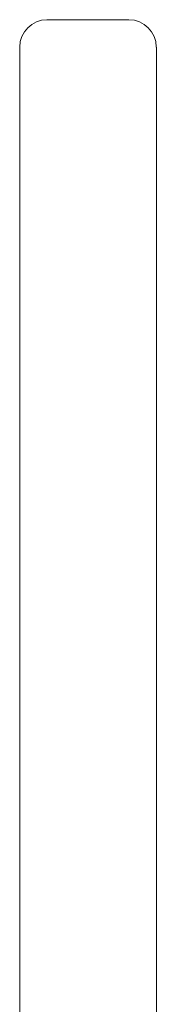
# Model space of a CAD drawing. Header units: inches. Extents: x 2.7 to 14.9, y -4.2 to 15.2.
# Tile 30 of 53: x 12.4 to 12.8, y 5 to 7.9. Entities that reach past the tile are written whole.
import ezdxf

# ---------------------------------------------------------------- set-up
doc = ezdxf.new("R2010")
doc.units = ezdxf.units.IN
doc.header["$MEASUREMENT"] = 0
doc.layers.add('Visible (ANSI)', color=7, linetype='Continuous', lineweight=18)

msp = doc.modelspace()

# ---------------------------------------------------------------- linework, layer by layer
at = {"layer": 'Visible (ANSI)'}
for p, q in [((12.4767, 7.8631), (12.7129, 7.8631)), ((12.398, 3.7778), (12.398, 7.7844)), ((12.7917, 3.7778), (12.7917, 7.7844))]:
    msp.add_line(p, q, dxfattribs=at)
for centre, start, end in [((12.4767, 7.7844), 90, 180), ((12.7129, 7.7844), 0, 90)]:
    msp.add_arc(centre, 0.0787, start, end, dxfattribs=at)

doc.saveas('drawing.dxf')
